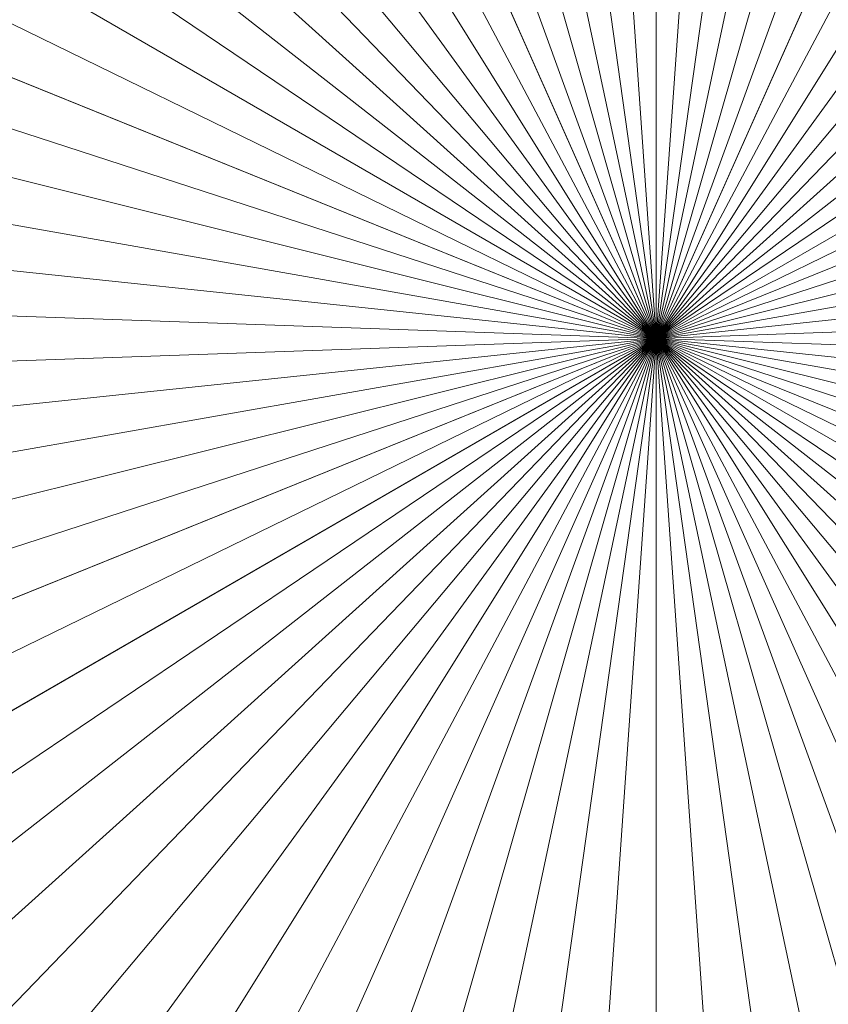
# Model space of a CAD drawing. Header units: centimetres. Extents: x -3.01 to 4.18, y -6.48 to 0.72.
# Tile 218 of 256: x 0.5862857 to 0.5863815, y -2.880977 to -2.8808604. Entities that reach past the tile are written whole.
import ezdxf

# ---------------------------------------------------------------- set-up
doc = ezdxf.new("R2010")
doc.units = ezdxf.units.CM
doc.header["$LTSCALE"] = 2.54
doc.layers.add('Lucido design-1', color=7, linetype='Continuous')

# ---------------------------------------------------------------- blocks, each defined once
blk = doc.blocks.new('Gruppo-1')
at = {"color": 142, "linetype": 'Continuous', "lineweight": 9}
for points in [[(0.58636107, -1.88146333, -14.60842647), (0.51664402, -1.88389791, -14.60842647), (0.58636107, -2.88089816, -14.60842647), (0.58636107, -1.88146333, -14.60842647)], [(0.58636107, -2.88089816, -13.70118387), (0.51664402, -1.88389791, -13.70118387), (0.58636107, -1.88146333, -13.70118387), (0.58636107, -2.88089816, -13.70118387)], [(0.65607812, -1.88389791, -14.60842647), (0.58636107, -1.88146333, -14.60842647), (0.58636107, -2.88089816, -14.60842647), (0.65607812, -1.88389791, -14.60842647)], [(0.58636107, -2.88089816, -13.70118387), (0.58636107, -1.88146333, -13.70118387), (0.65607812, -1.88389791, -13.70118387), (0.58636107, -2.88089816, -13.70118387)], [(0.51664402, -1.88389791, -14.60842647), (0.44726662, -1.89118976, -14.60842647), (0.58636107, -2.88089816, -14.60842647), (0.51664402, -1.88389791, -14.60842647)], [(0.58636107, -2.88089816, -13.70118387), (0.44726662, -1.89118976, -13.70118387), (0.51664402, -1.88389791, -13.70118387), (0.58636107, -2.88089816, -13.70118387)], [(0.72545551, -1.89118976, -14.60842647), (0.65607812, -1.88389791, -14.60842647), (0.58636107, -2.88089816, -14.60842647), (0.72545551, -1.89118976, -14.60842647)], [(0.58636107, -2.88089816, -13.70118387), (0.65607812, -1.88389791, -13.70118387), (0.72545551, -1.89118976, -13.70118387), (0.58636107, -2.88089816, -13.70118387)], [(0.44726662, -1.89118976, -14.60842647), (0.37856688, -1.90330338, -14.60842647), (0.58636107, -2.88089816, -14.60842647), (0.44726662, -1.89118976, -14.60842647)], [(0.58636107, -2.88089816, -13.70118387), (0.37856688, -1.90330338, -13.70118387), (0.44726662, -1.89118976, -13.70118387), (0.58636107, -2.88089816, -13.70118387)], [(0.79415525, -1.90330338, -14.60842647), (0.72545551, -1.89118976, -14.60842647), (0.58636107, -2.88089816, -14.60842647), (0.79415525, -1.90330338, -14.60842647)], [(0.58636107, -2.88089816, -13.70118387), (0.72545551, -1.89118976, -13.70118387), (0.79415525, -1.90330338, -13.70118387), (0.58636107, -2.88089816, -13.70118387)], [(0.37856688, -1.90330338, -14.60842647), (0.31087949, -1.92017974, -14.60842647), (0.58636107, -2.88089816, -14.60842647), (0.37856688, -1.90330338, -14.60842647)], [(0.58636107, -2.88089816, -13.70118387), (0.31087949, -1.92017974, -13.70118387), (0.37856688, -1.90330338, -13.70118387), (0.58636107, -2.88089816, -13.70118387)], [(0.86184264, -1.92017974, -14.60842647), (0.79415525, -1.90330338, -14.60842647), (0.58636107, -2.88089816, -14.60842647), (0.86184264, -1.92017974, -14.60842647)], [(0.58636107, -2.88089816, -13.70118387), (0.79415525, -1.90330338, -13.70118387), (0.86184264, -1.92017974, -13.70118387), (0.58636107, -2.88089816, -13.70118387)], [(0.31087949, -1.92017974, -14.60842647), (0.24453422, -1.94173663, -14.60842647), (0.58636107, -2.88089816, -14.60842647), (0.31087949, -1.92017974, -14.60842647)], [(0.58636107, -2.88089816, -13.70118387), (0.24453422, -1.94173663, -13.70118387), (0.31087949, -1.92017974, -13.70118387), (0.58636107, -2.88089816, -13.70118387)], [(0.92818791, -1.94173663, -14.60842647), (0.86184264, -1.92017974, -14.60842647), (0.58636107, -2.88089816, -14.60842647), (0.92818791, -1.94173663, -14.60842647)], [(0.58636107, -2.88089816, -13.70118387), (0.86184264, -1.92017974, -13.70118387), (0.92818791, -1.94173663, -13.70118387), (0.58636107, -2.88089816, -13.70118387)], [(0.24453422, -1.94173663, -14.60842647), (0.1798543, -1.96786901, -14.60842647), (0.58636107, -2.88089816, -14.60842647), (0.24453422, -1.94173663, -14.60842647)], [(0.58636107, -2.88089816, -13.70118387), (0.1798543, -1.96786901, -13.70118387), (0.24453422, -1.94173663, -13.70118387), (0.58636107, -2.88089816, -13.70118387)], [(0.99286783, -1.96786901, -14.60842647), (0.92818791, -1.94173663, -14.60842647), (0.58636107, -2.88089816, -14.60842647), (0.99286783, -1.96786901, -14.60842647)], [(0.58636107, -2.88089816, -13.70118387), (0.92818791, -1.94173663, -13.70118387), (0.99286783, -1.96786901, -13.70118387), (0.58636107, -2.88089816, -13.70118387)], [(0.1798543, -1.96786901, -14.60842647), (0.11715484, -1.99844958, -14.60842647), (0.58636107, -2.88089816, -14.60842647), (0.1798543, -1.96786901, -14.60842647)], [(0.58636107, -2.88089816, -13.70118387), (0.11715484, -1.99844958, -13.70118387), (0.1798543, -1.96786901, -13.70118387), (0.58636107, -2.88089816, -13.70118387)], [(1.0555673, -1.99844958, -14.60842647), (0.99286783, -1.96786901, -14.60842647), (0.58636107, -2.88089816, -14.60842647), (1.0555673, -1.99844958, -14.60842647)], [(0.58636107, -2.88089816, -13.70118387), (0.99286783, -1.96786901, -13.70118387), (1.0555673, -1.99844958, -13.70118387), (0.58636107, -2.88089816, -13.70118387)], [(0.11715484, -1.99844958, -14.60842647), (0.0567413, -2.03332936, -14.60842647), (0.58636107, -2.88089816, -14.60842647), (0.11715484, -1.99844958, -14.60842647)], [(0.58636107, -2.88089816, -13.70118387), (0.0567413, -2.03332936, -13.70118387), (0.11715484, -1.99844958, -13.70118387), (0.58636107, -2.88089816, -13.70118387)], [(1.11598083, -2.03332936, -14.60842647), (1.0555673, -1.99844958, -14.60842647), (0.58636107, -2.88089816, -14.60842647), (1.11598083, -2.03332936, -14.60842647)], [(0.58636107, -2.88089816, -13.70118387), (1.0555673, -1.99844958, -13.70118387), (1.11598083, -2.03332936, -13.70118387), (0.58636107, -2.88089816, -13.70118387)], [(0.0567413, -2.03332936, -14.60842647), (-0.00109198, -2.0723384, -14.60842647), (0.58636107, -2.88089816, -14.60842647), (0.0567413, -2.03332936, -14.60842647)], [(0.58636107, -2.88089816, -13.70118387), (-0.00109198, -2.0723384, -13.70118387), (0.0567413, -2.03332936, -13.70118387), (0.58636107, -2.88089816, -13.70118387)], [(1.17381412, -2.0723384, -14.60842647), (1.11598083, -2.03332936, -14.60842647), (0.58636107, -2.88089816, -14.60842647), (1.17381412, -2.0723384, -14.60842647)], [(-0.00109198, -2.0723384, -14.60842647), (-0.05606326, -2.11528666, -14.60842647), (0.58636107, -2.88089816, -14.60842647), (-0.00109198, -2.0723384, -14.60842647)], [(0.58636107, -2.88089816, -13.70118387), (-0.05606326, -2.11528666, -13.70118387), (-0.00109198, -2.0723384, -13.70118387), (0.58636107, -2.88089816, -13.70118387)], [(1.22878539, -2.11528666, -14.60842647), (1.17381412, -2.0723384, -14.60842647), (0.58636107, -2.88089816, -14.60842647), (1.22878539, -2.11528666, -14.60842647)], [(-0.05606326, -2.11528666, -14.60842647), (-0.1079047, -2.16196491, -14.60842647), (0.58636107, -2.88089816, -14.60842647), (-0.05606326, -2.11528666, -14.60842647)], [(0.58636107, -2.88089816, -13.70118387), (-0.1079047, -2.16196491, -13.70118387), (-0.05606326, -2.11528666, -13.70118387), (0.58636107, -2.88089816, -13.70118387)], [(1.28062683, -2.16196491, -14.60842647), (1.22878539, -2.11528666, -14.60842647), (0.58636107, -2.88089816, -14.60842647), (1.28062683, -2.16196491, -14.60842647)], [(-0.1079047, -2.16196491, -14.60842647), (-0.15636375, -2.21214573, -14.60842647), (0.58636107, -2.88089816, -14.60842647), (-0.1079047, -2.16196491, -14.60842647)], [(0.58636107, -2.88089816, -13.70118387), (-0.15636375, -2.21214573, -13.70118387), (-0.1079047, -2.16196491, -13.70118387), (0.58636107, -2.88089816, -13.70118387)], [(1.32908589, -2.21214573, -14.60842647), (1.28062683, -2.16196491, -14.60842647), (0.58636107, -2.88089816, -14.60842647), (1.32908589, -2.21214573, -14.60842647)], [(-0.15636375, -2.21214573, -14.60842647), (-0.20120432, -2.26558464, -14.60842647), (0.58636107, -2.88089816, -14.60842647), (-0.15636375, -2.21214573, -14.60842647)], [(0.58636107, -2.88089816, -13.70118387), (-0.20120432, -2.26558464, -13.70118387), (-0.15636375, -2.21214573, -13.70118387), (0.58636107, -2.88089816, -13.70118387)], [(1.37392646, -2.26558464, -14.60842647), (1.32908589, -2.21214573, -14.60842647), (0.58636107, -2.88089816, -14.60842647), (1.37392646, -2.26558464, -14.60842647)], [(-0.20120432, -2.26558464, -14.60842647), (-0.24220796, -2.3220213, -14.60842647), (0.58636107, -2.88089816, -14.60842647), (-0.20120432, -2.26558464, -14.60842647)], [(0.58636107, -2.88089816, -13.70118387), (-0.24220796, -2.3220213, -13.70118387), (-0.20120432, -2.26558464, -13.70118387), (0.58636107, -2.88089816, -13.70118387)], [(1.41493009, -2.3220213, -14.60842647), (1.37392646, -2.26558464, -14.60842647), (0.58636107, -2.88089816, -14.60842647), (1.41493009, -2.3220213, -14.60842647)], [(-0.24220796, -2.3220213, -14.60842647), (-0.27917488, -2.38118075, -14.60842647), (0.58636107, -2.88089816, -14.60842647), (-0.24220796, -2.3220213, -14.60842647)], [(0.58636107, -2.88089816, -13.70118387), (-0.27917488, -2.38118075, -13.70118387), (-0.24220796, -2.3220213, -13.70118387), (0.58636107, -2.88089816, -13.70118387)], [(1.45189702, -2.38118075, -14.60842647), (1.41493009, -2.3220213, -14.60842647), (0.58636107, -2.88089816, -14.60842647), (1.45189702, -2.38118075, -14.60842647)], [(-0.27917488, -2.38118075, -14.60842647), (-0.311925, -2.44277477, -14.60842647), (0.58636107, -2.88089816, -14.60842647), (-0.27917488, -2.38118075, -14.60842647)], [(0.58636107, -2.88089816, -13.70118387), (-0.311925, -2.44277477, -13.70118387), (-0.27917488, -2.38118075, -13.70118387), (0.58636107, -2.88089816, -13.70118387)], [(1.48464714, -2.44277477, -14.60842647), (1.45189702, -2.38118075, -14.60842647), (0.58636107, -2.88089816, -14.60842647), (1.48464714, -2.44277477, -14.60842647)], [(-0.311925, -2.44277477, -14.60842647), (-0.34029877, -2.50650328, -14.60842647), (0.58636107, -2.88089816, -14.60842647), (-0.311925, -2.44277477, -14.60842647)], [(0.58636107, -2.88089816, -13.70118387), (-0.34029877, -2.50650328, -13.70118387), (-0.311925, -2.44277477, -13.70118387), (0.58636107, -2.88089816, -13.70118387)], [(1.5130209, -2.50650328, -14.60842647), (1.48464714, -2.44277477, -14.60842647), (0.58636107, -2.88089816, -14.60842647), (1.5130209, -2.50650328, -14.60842647)], [(-0.34029877, -2.50650328, -14.60842647), (-0.36415794, -2.57205581, -14.60842647), (0.58636107, -2.88089816, -14.60842647), (-0.34029877, -2.50650328, -14.60842647)], [(0.58636107, -2.88089816, -13.70118387), (-0.36415794, -2.57205581, -13.70118387), (-0.34029877, -2.50650328, -13.70118387), (0.58636107, -2.88089816, -13.70118387)], [(1.53688007, -2.57205581, -14.60842647), (1.5130209, -2.50650328, -14.60842647), (0.58636107, -2.88089816, -14.60842647), (1.53688007, -2.57205581, -14.60842647)], [(-0.36415794, -2.57205581, -14.60842647), (-0.38338627, -2.63911299, -14.60842647), (0.58636107, -2.88089816, -14.60842647), (-0.36415794, -2.57205581, -14.60842647)], [(0.58636107, -2.88089816, -13.70118387), (-0.38338627, -2.63911299, -13.70118387), (-0.36415794, -2.57205581, -13.70118387), (0.58636107, -2.88089816, -13.70118387)], [(1.55610841, -2.63911299, -14.60842647), (1.53688007, -2.57205581, -14.60842647), (0.58636107, -2.88089816, -14.60842647), (1.55610841, -2.63911299, -14.60842647)], [(-0.38338627, -2.63911299, -14.60842647), (-0.3978901, -2.70734812, -14.60842647), (0.58636107, -2.88089816, -14.60842647), (-0.38338627, -2.63911299, -14.60842647)], [(0.58636107, -2.88089816, -13.70118387), (-0.3978901, -2.70734812, -13.70118387), (-0.38338627, -2.63911299, -13.70118387), (0.58636107, -2.88089816, -13.70118387)], [(1.57061223, -2.70734812, -14.60842647), (1.55610841, -2.63911299, -14.60842647), (0.58636107, -2.88089816, -14.60842647), (1.57061223, -2.70734812, -14.60842647)], [(-0.3978901, -2.70734812, -14.60842647), (-0.40759875, -2.77642877, -14.60842647), (0.58636107, -2.88089816, -14.60842647), (-0.3978901, -2.70734812, -14.60842647)], [(0.58636107, -2.88089816, -13.70118387), (-0.40759875, -2.77642877, -13.70118387), (-0.3978901, -2.70734812, -13.70118387), (0.58636107, -2.88089816, -13.70118387)], [(1.58032088, -2.77642877, -14.60842647), (1.57061223, -2.70734812, -14.60842647), (0.58636107, -2.88089816, -14.60842647), (1.58032088, -2.77642877, -14.60842647)], [(-0.40759875, -2.77642877, -14.60842647), (-0.41246493, -2.84601839, -14.60842647), (0.58636107, -2.88089816, -14.60842647), (-0.40759875, -2.77642877, -14.60842647)], [(0.58636107, -2.88089816, -13.70118387), (-0.41246493, -2.84601839, -13.70118387), (-0.40759875, -2.77642877, -13.70118387), (0.58636107, -2.88089816, -13.70118387)], [(1.58518706, -2.84601839, -14.60842647), (1.58032088, -2.77642877, -14.60842647), (0.58636107, -2.88089816, -14.60842647), (1.58518706, -2.84601839, -14.60842647)], [(-0.41246493, -2.84601839, -14.60842647), (-0.41246493, -2.91577793, -14.60842647), (0.58636107, -2.88089816, -14.60842647), (-0.41246493, -2.84601839, -14.60842647)], [(0.58636107, -2.88089816, -13.70118387), (-0.41246493, -2.91577793, -13.70118387), (-0.41246493, -2.84601839, -13.70118387), (0.58636107, -2.88089816, -13.70118387)], [(1.58518706, -2.91577793, -14.60842647), (1.58518706, -2.84601839, -14.60842647), (0.58636107, -2.88089816, -14.60842647), (1.58518706, -2.91577793, -14.60842647)], [(-0.41246493, -2.91577793, -14.60842647), (-0.40759875, -2.98536754, -14.60842647), (0.58636107, -2.88089816, -14.60842647), (-0.41246493, -2.91577793, -14.60842647)], [(0.58636107, -2.88089816, -13.70118387), (-0.40759875, -2.98536754, -13.70118387), (-0.41246493, -2.91577793, -13.70118387), (0.58636107, -2.88089816, -13.70118387)], [(-0.40759875, -2.98536754, -14.60842647), (-0.3978901, -3.05444819, -14.60842647), (0.58636107, -2.88089816, -14.60842647), (-0.40759875, -2.98536754, -14.60842647)], [(0.58636107, -2.88089816, -13.70118387), (-0.3978901, -3.05444819, -13.70118387), (-0.40759875, -2.98536754, -13.70118387), (0.58636107, -2.88089816, -13.70118387)], [(-0.3978901, -3.05444819, -14.60842647), (-0.38338627, -3.12268333, -14.60842647), (0.58636107, -2.88089816, -14.60842647), (-0.3978901, -3.05444819, -14.60842647)], [(0.58636107, -2.88089816, -13.70118387), (-0.38338627, -3.12268333, -13.70118387), (-0.3978901, -3.05444819, -13.70118387), (0.58636107, -2.88089816, -13.70118387)], [(-0.38338627, -3.12268333, -14.60842647), (-0.36415794, -3.1897405, -14.60842647), (0.58636107, -2.88089816, -14.60842647), (-0.38338627, -3.12268333, -14.60842647)], [(0.58636107, -2.88089816, -13.70118387), (-0.36415794, -3.1897405, -13.70118387), (-0.38338627, -3.12268333, -13.70118387), (0.58636107, -2.88089816, -13.70118387)], [(-0.36415794, -3.1897405, -14.60842647), (-0.34029877, -3.25529303, -14.60842647), (0.58636107, -2.88089816, -14.60842647), (-0.36415794, -3.1897405, -14.60842647)], [(0.58636107, -2.88089816, -13.70118387), (-0.34029877, -3.25529303, -13.70118387), (-0.36415794, -3.1897405, -13.70118387), (0.58636107, -2.88089816, -13.70118387)], [(-0.34029877, -3.25529303, -14.60842647), (-0.311925, -3.31902155, -14.60842647), (0.58636107, -2.88089816, -14.60842647), (-0.34029877, -3.25529303, -14.60842647)], [(0.58636107, -2.88089816, -13.70118387), (-0.311925, -3.31902155, -13.70118387), (-0.34029877, -3.25529303, -13.70118387), (0.58636107, -2.88089816, -13.70118387)], [(-0.311925, -3.31902155, -14.60842647), (-0.27917488, -3.38061557, -14.60842647), (0.58636107, -2.88089816, -14.60842647), (-0.311925, -3.31902155, -14.60842647)], [(0.58636107, -2.88089816, -13.70118387), (-0.27917488, -3.38061557, -13.70118387), (-0.311925, -3.31902155, -13.70118387), (0.58636107, -2.88089816, -13.70118387)], [(-0.27917488, -3.38061557, -14.60842647), (-0.24220796, -3.43977502, -14.60842647), (0.58636107, -2.88089816, -14.60842647), (-0.27917488, -3.38061557, -14.60842647)], [(0.58636107, -2.88089816, -13.70118387), (-0.24220796, -3.43977502, -13.70118387), (-0.27917488, -3.38061557, -13.70118387), (0.58636107, -2.88089816, -13.70118387)], [(-0.24220796, -3.43977502, -14.60842647), (-0.20120432, -3.49621168, -14.60842647), (0.58636107, -2.88089816, -14.60842647), (-0.24220796, -3.43977502, -14.60842647)], [(0.58636107, -2.88089816, -13.70118387), (-0.20120432, -3.49621168, -13.70118387), (-0.24220796, -3.43977502, -13.70118387), (0.58636107, -2.88089816, -13.70118387)], [(-0.20120432, -3.49621168, -14.60842647), (-0.15636375, -3.54965059, -14.60842647), (0.58636107, -2.88089816, -14.60842647), (-0.20120432, -3.49621168, -14.60842647)], [(0.58636107, -2.88089816, -13.70118387), (-0.15636375, -3.54965059, -13.70118387), (-0.20120432, -3.49621168, -13.70118387), (0.58636107, -2.88089816, -13.70118387)], [(-0.15636375, -3.54965059, -14.60842647), (-0.1079047, -3.59983141, -14.60842647), (0.58636107, -2.88089816, -14.60842647), (-0.15636375, -3.54965059, -14.60842647)], [(0.58636107, -2.88089816, -13.70118387), (-0.1079047, -3.59983141, -13.70118387), (-0.15636375, -3.54965059, -13.70118387), (0.58636107, -2.88089816, -13.70118387)], [(-0.1079047, -3.59983141, -14.60842647), (-0.05606326, -3.64650965, -14.60842647), (0.58636107, -2.88089816, -14.60842647), (-0.1079047, -3.59983141, -14.60842647)], [(0.58636107, -2.88089816, -13.70118387), (-0.05606326, -3.64650965, -13.70118387), (-0.1079047, -3.59983141, -13.70118387), (0.58636107, -2.88089816, -13.70118387)], [(-0.05606326, -3.64650965, -14.60842647), (-0.00109198, -3.68945792, -14.60842647), (0.58636107, -2.88089816, -14.60842647), (-0.05606326, -3.64650965, -14.60842647)], [(0.58636107, -2.88089816, -13.70118387), (-0.00109198, -3.68945792, -13.70118387), (-0.05606326, -3.64650965, -13.70118387), (0.58636107, -2.88089816, -13.70118387)], [(-0.00109198, -3.68945792, -14.60842647), (0.0567413, -3.72846696, -14.60842647), (0.58636107, -2.88089816, -14.60842647), (-0.00109198, -3.68945792, -14.60842647)], [(0.58636107, -2.88089816, -13.70118387), (0.0567413, -3.72846696, -13.70118387), (-0.00109198, -3.68945792, -13.70118387), (0.58636107, -2.88089816, -13.70118387)], [(0.0567413, -3.72846696, -14.60842647), (0.11715484, -3.76334673, -14.60842647), (0.58636107, -2.88089816, -14.60842647), (0.0567413, -3.72846696, -14.60842647)], [(0.58636107, -2.88089816, -13.70118387), (0.11715484, -3.76334673, -13.70118387), (0.0567413, -3.72846696, -13.70118387), (0.58636107, -2.88089816, -13.70118387)], [(0.11715484, -3.76334673, -14.60842647), (0.1798543, -3.7939273, -14.60842647), (0.58636107, -2.88089816, -14.60842647), (0.11715484, -3.76334673, -14.60842647)], [(0.58636107, -2.88089816, -13.70118387), (0.1798543, -3.7939273, -13.70118387), (0.11715484, -3.76334673, -13.70118387), (0.58636107, -2.88089816, -13.70118387)], [(0.1798543, -3.7939273, -14.60842647), (0.24453422, -3.82005969, -14.60842647), (0.58636107, -2.88089816, -14.60842647), (0.1798543, -3.7939273, -14.60842647)], [(0.58636107, -2.88089816, -13.70118387), (0.24453422, -3.82005969, -13.70118387), (0.1798543, -3.7939273, -13.70118387), (0.58636107, -2.88089816, -13.70118387)], [(0.24453422, -3.82005969, -14.60842647), (0.31087949, -3.84161657, -14.60842647), (0.58636107, -2.88089816, -14.60842647), (0.24453422, -3.82005969, -14.60842647)], [(0.58636107, -2.88089816, -13.70118387), (0.31087949, -3.84161657, -13.70118387), (0.24453422, -3.82005969, -13.70118387), (0.58636107, -2.88089816, -13.70118387)], [(0.31087949, -3.84161657, -14.60842647), (0.37856688, -3.85849294, -14.60842647), (0.58636107, -2.88089816, -14.60842647), (0.31087949, -3.84161657, -14.60842647)], [(0.58636107, -2.88089816, -13.70118387), (0.37856688, -3.85849294, -13.70118387), (0.31087949, -3.84161657, -13.70118387), (0.58636107, -2.88089816, -13.70118387)], [(0.37856688, -3.85849294, -14.60842647), (0.44726662, -3.87060655, -14.60842647), (0.58636107, -2.88089816, -14.60842647), (0.37856688, -3.85849294, -14.60842647)], [(0.58636107, -2.88089816, -13.70118387), (0.44726662, -3.87060655, -13.70118387), (0.37856688, -3.85849294, -13.70118387), (0.58636107, -2.88089816, -13.70118387)], [(0.44726662, -3.87060655, -14.60842647), (0.51664402, -3.87789841, -14.60842647), (0.58636107, -2.88089816, -14.60842647), (0.44726662, -3.87060655, -14.60842647)], [(0.58636107, -2.88089816, -13.70118387), (0.51664402, -3.87789841, -13.70118387), (0.44726662, -3.87060655, -13.70118387), (0.58636107, -2.88089816, -13.70118387)], [(0.51664402, -3.87789841, -14.60842647), (0.58636107, -3.88033298, -14.60842647), (0.58636107, -2.88089816, -14.60842647), (0.51664402, -3.87789841, -14.60842647)], [(0.58636107, -2.88089816, -13.70118387), (0.58636107, -3.88033298, -13.70118387), (0.51664402, -3.87789841, -13.70118387), (0.58636107, -2.88089816, -13.70118387)], [(0.58636107, -2.88089816, -14.60842647), (0.58636107, -2.88089816, -13.70118387), (0.58636107, -2.88089816, -13.70118387), (0.58636107, -2.88089816, -14.60842647)], [(0.58636107, -2.88089816, -14.60842647), (0.58636107, -2.88089816, -14.60842647), (0.58636107, -2.88089816, -13.70118387), (0.58636107, -2.88089816, -14.60842647)], [(0.58636107, -2.88089816, -14.60842647), (0.58636107, -2.88089816, -13.70118387), (0.58636107, -2.88089816, -13.70118387), (0.58636107, -2.88089816, -14.60842647)], [(0.58636107, -2.88089816, -14.60842647), (0.58636107, -2.88089816, -14.60842647), (0.58636107, -2.88089816, -13.70118387), (0.58636107, -2.88089816, -14.60842647)], [(0.58636107, -2.88089816, -14.60842647), (0.58636107, -2.88089816, -13.70118387), (0.58636107, -2.88089816, -13.70118387), (0.58636107, -2.88089816, -14.60842647)], [(0.58636107, -2.88089816, -14.60842647), (0.58636107, -2.88089816, -14.60842647), (0.58636107, -2.88089816, -13.70118387), (0.58636107, -2.88089816, -14.60842647)], [(0.58636107, -2.88089816, -14.60842647), (0.58636107, -2.88089816, -13.70118387), (0.58636107, -2.88089816, -13.70118387), (0.58636107, -2.88089816, -14.60842647)], [(0.58636107, -2.88089816, -14.60842647), (0.58636107, -2.88089816, -14.60842647), (0.58636107, -2.88089816, -13.70118387), (0.58636107, -2.88089816, -14.60842647)], [(0.58636107, -2.88089816, -14.60842647), (0.58636107, -2.88089816, -13.70118387), (0.58636107, -2.88089816, -13.70118387), (0.58636107, -2.88089816, -14.60842647)], [(0.58636107, -2.88089816, -14.60842647), (0.58636107, -2.88089816, -14.60842647), (0.58636107, -2.88089816, -13.70118387), (0.58636107, -2.88089816, -14.60842647)], [(0.58636107, -2.88089816, -14.60842647), (0.58636107, -2.88089816, -13.70118387), (0.58636107, -2.88089816, -13.70118387), (0.58636107, -2.88089816, -14.60842647)], [(0.58636107, -2.88089816, -14.60842647), (0.58636107, -2.88089816, -14.60842647), (0.58636107, -2.88089816, -13.70118387), (0.58636107, -2.88089816, -14.60842647)], [(0.58636107, -2.88089816, -14.60842647), (0.58636107, -2.88089816, -13.70118387), (0.58636107, -2.88089816, -13.70118387), (0.58636107, -2.88089816, -14.60842647)], [(0.58636107, -2.88089816, -14.60842647), (0.58636107, -2.88089816, -14.60842647), (0.58636107, -2.88089816, -13.70118387), (0.58636107, -2.88089816, -14.60842647)], [(0.58636107, -2.88089816, -14.60842647), (0.58636107, -2.88089816, -13.70118387), (0.58636107, -2.88089816, -13.70118387), (0.58636107, -2.88089816, -14.60842647)], [(0.58636107, -2.88089816, -14.60842647), (0.58636107, -2.88089816, -14.60842647), (0.58636107, -2.88089816, -13.70118387), (0.58636107, -2.88089816, -14.60842647)], [(0.58636107, -2.88089816, -14.60842647), (0.58636107, -2.88089816, -13.70118387), (0.58636107, -2.88089816, -13.70118387), (0.58636107, -2.88089816, -14.60842647)], [(0.58636107, -2.88089816, -14.60842647), (0.58636107, -2.88089816, -14.60842647), (0.58636107, -2.88089816, -13.70118387), (0.58636107, -2.88089816, -14.60842647)], [(0.58636107, -2.88089816, -14.60842647), (0.58636107, -2.88089816, -13.70118387), (0.58636107, -2.88089816, -13.70118387), (0.58636107, -2.88089816, -14.60842647)], [(0.58636107, -2.88089816, -14.60842647), (0.58636107, -2.88089816, -14.60842647), (0.58636107, -2.88089816, -13.70118387), (0.58636107, -2.88089816, -14.60842647)], [(0.58636107, -2.88089816, -14.60842647), (0.58636107, -2.88089816, -13.70118387), (0.58636107, -2.88089816, -13.70118387), (0.58636107, -2.88089816, -14.60842647)], [(0.58636107, -2.88089816, -14.60842647), (0.58636107, -2.88089816, -14.60842647), (0.58636107, -2.88089816, -13.70118387), (0.58636107, -2.88089816, -14.60842647)], [(0.58636107, -2.88089816, -14.60842647), (0.58636107, -2.88089816, -13.70118387), (0.58636107, -2.88089816, -13.70118387), (0.58636107, -2.88089816, -14.60842647)], [(0.58636107, -2.88089816, -14.60842647), (0.58636107, -2.88089816, -14.60842647), (0.58636107, -2.88089816, -13.70118387), (0.58636107, -2.88089816, -14.60842647)], [(0.58636107, -2.88089816, -14.60842647), (0.58636107, -2.88089816, -13.70118387), (0.58636107, -2.88089816, -13.70118387), (0.58636107, -2.88089816, -14.60842647)], [(0.58636107, -2.88089816, -14.60842647), (0.58636107, -2.88089816, -14.60842647), (0.58636107, -2.88089816, -13.70118387), (0.58636107, -2.88089816, -14.60842647)], [(0.58636107, -2.88089816, -14.60842647), (0.58636107, -2.88089816, -13.70118387), (0.58636107, -2.88089816, -13.70118387), (0.58636107, -2.88089816, -14.60842647)], [(0.58636107, -2.88089816, -14.60842647), (0.58636107, -2.88089816, -14.60842647), (0.58636107, -2.88089816, -13.70118387), (0.58636107, -2.88089816, -14.60842647)], [(0.58636107, -2.88089816, -14.60842647), (0.58636107, -2.88089816, -13.70118387), (0.58636107, -2.88089816, -13.70118387), (0.58636107, -2.88089816, -14.60842647)], [(0.58636107, -2.88089816, -14.60842647), (0.58636107, -2.88089816, -14.60842647), (0.58636107, -2.88089816, -13.70118387), (0.58636107, -2.88089816, -14.60842647)], [(0.58636107, -2.88089816, -14.60842647), (0.58636107, -2.88089816, -13.70118387), (0.58636107, -2.88089816, -13.70118387), (0.58636107, -2.88089816, -14.60842647)], [(0.58636107, -2.88089816, -14.60842647), (0.58636107, -2.88089816, -14.60842647), (0.58636107, -2.88089816, -13.70118387), (0.58636107, -2.88089816, -14.60842647)], [(0.58636107, -2.88089816, -14.60842647), (0.58636107, -2.88089816, -13.70118387), (0.58636107, -2.88089816, -13.70118387), (0.58636107, -2.88089816, -14.60842647)], [(0.58636107, -2.88089816, -14.60842647), (0.58636107, -2.88089816, -14.60842647), (0.58636107, -2.88089816, -13.70118387), (0.58636107, -2.88089816, -14.60842647)], [(0.58636107, -2.88089816, -14.60842647), (0.58636107, -2.88089816, -13.70118387), (0.58636107, -2.88089816, -13.70118387), (0.58636107, -2.88089816, -14.60842647)], [(0.58636107, -2.88089816, -14.60842647), (0.58636107, -2.88089816, -14.60842647), (0.58636107, -2.88089816, -13.70118387), (0.58636107, -2.88089816, -14.60842647)], [(0.58636107, -2.88089816, -14.60842647), (0.58636107, -2.88089816, -13.70118387), (0.58636107, -2.88089816, -13.70118387), (0.58636107, -2.88089816, -14.60842647)], [(0.58636107, -2.88089816, -14.60842647), (0.58636107, -2.88089816, -14.60842647), (0.58636107, -2.88089816, -13.70118387), (0.58636107, -2.88089816, -14.60842647)], [(0.58636107, -2.88089816, -14.60842647), (0.58636107, -2.88089816, -13.70118387), (0.58636107, -2.88089816, -13.70118387), (0.58636107, -2.88089816, -14.60842647)], [(0.58636107, -2.88089816, -14.60842647), (0.58636107, -2.88089816, -14.60842647), (0.58636107, -2.88089816, -13.70118387), (0.58636107, -2.88089816, -14.60842647)], [(0.58636107, -2.88089816, -14.60842647), (0.58636107, -2.88089816, -13.70118387), (0.58636107, -2.88089816, -13.70118387), (0.58636107, -2.88089816, -14.60842647)], [(0.58636107, -2.88089816, -14.60842647), (0.58636107, -2.88089816, -14.60842647), (0.58636107, -2.88089816, -13.70118387), (0.58636107, -2.88089816, -14.60842647)], [(0.58636107, -2.88089816, -14.60842647), (0.58636107, -2.88089816, -13.70118387), (0.58636107, -2.88089816, -13.70118387), (0.58636107, -2.88089816, -14.60842647)], [(0.58636107, -2.88089816, -14.60842647), (0.58636107, -2.88089816, -14.60842647), (0.58636107, -2.88089816, -13.70118387), (0.58636107, -2.88089816, -14.60842647)], [(0.58636107, -2.88089816, -14.60842647), (0.58636107, -2.88089816, -13.70118387), (0.58636107, -2.88089816, -13.70118387), (0.58636107, -2.88089816, -14.60842647)], [(0.58636107, -2.88089816, -14.60842647), (0.58636107, -2.88089816, -14.60842647), (0.58636107, -2.88089816, -13.70118387), (0.58636107, -2.88089816, -14.60842647)], [(0.58636107, -2.88089816, -14.60842647), (0.58636107, -2.88089816, -13.70118387), (0.58636107, -2.88089816, -13.70118387), (0.58636107, -2.88089816, -14.60842647)], [(0.58636107, -2.88089816, -14.60842647), (0.58636107, -2.88089816, -14.60842647), (0.58636107, -2.88089816, -13.70118387), (0.58636107, -2.88089816, -14.60842647)], [(0.58636107, -2.88089816, -14.60842647), (0.58636107, -2.88089816, -13.70118387), (0.58636107, -2.88089816, -13.70118387), (0.58636107, -2.88089816, -14.60842647)], [(0.58636107, -2.88089816, -14.60842647), (0.58636107, -2.88089816, -14.60842647), (0.58636107, -2.88089816, -13.70118387), (0.58636107, -2.88089816, -14.60842647)], [(0.58636107, -2.88089816, -14.60842647), (0.58636107, -2.88089816, -13.70118387), (0.58636107, -2.88089816, -13.70118387), (0.58636107, -2.88089816, -14.60842647)], [(0.58636107, -2.88089816, -14.60842647), (0.58636107, -2.88089816, -14.60842647), (0.58636107, -2.88089816, -13.70118387), (0.58636107, -2.88089816, -14.60842647)], [(0.58636107, -2.88089816, -14.60842647), (0.58636107, -2.88089816, -13.70118387), (0.58636107, -2.88089816, -13.70118387), (0.58636107, -2.88089816, -14.60842647)], [(0.58636107, -2.88089816, -14.60842647), (0.58636107, -2.88089816, -14.60842647), (0.58636107, -2.88089816, -13.70118387), (0.58636107, -2.88089816, -14.60842647)], [(0.58636107, -2.88089816, -14.60842647), (0.58636107, -2.88089816, -13.70118387), (0.58636107, -2.88089816, -13.70118387), (0.58636107, -2.88089816, -14.60842647)], [(0.58636107, -2.88089816, -14.60842647), (0.58636107, -2.88089816, -14.60842647), (0.58636107, -2.88089816, -13.70118387), (0.58636107, -2.88089816, -14.60842647)], [(0.58636107, -2.88089816, -14.60842647), (0.58636107, -2.88089816, -13.70118387), (0.58636107, -2.88089816, -13.70118387), (0.58636107, -2.88089816, -14.60842647)], [(0.58636107, -2.88089816, -14.60842647), (0.58636107, -2.88089816, -14.60842647), (0.58636107, -2.88089816, -13.70118387), (0.58636107, -2.88089816, -14.60842647)], [(0.58636107, -2.88089816, -14.60842647), (0.58636107, -2.88089816, -13.70118387), (0.58636107, -2.88089816, -13.70118387), (0.58636107, -2.88089816, -14.60842647)], [(0.58636107, -2.88089816, -14.60842647), (0.58636107, -2.88089816, -14.60842647), (0.58636107, -2.88089816, -13.70118387), (0.58636107, -2.88089816, -14.60842647)], [(0.58636107, -2.88089816, -14.60842647), (0.58636107, -2.88089816, -13.70118387), (0.58636107, -2.88089816, -13.70118387), (0.58636107, -2.88089816, -14.60842647)], [(0.58636107, -2.88089816, -14.60842647), (0.58636107, -2.88089816, -14.60842647), (0.58636107, -2.88089816, -13.70118387), (0.58636107, -2.88089816, -14.60842647)], [(0.58636107, -2.88089816, -14.60842647), (0.58636107, -2.88089816, -13.70118387), (0.58636107, -2.88089816, -13.70118387), (0.58636107, -2.88089816, -14.60842647)], [(0.58636107, -2.88089816, -14.60842647), (0.58636107, -2.88089816, -14.60842647), (0.58636107, -2.88089816, -13.70118387), (0.58636107, -2.88089816, -14.60842647)], [(0.58636107, -2.88089816, -14.60842647), (0.58636107, -2.88089816, -13.70118387), (0.58636107, -2.88089816, -13.70118387), (0.58636107, -2.88089816, -14.60842647)], [(0.58636107, -2.88089816, -14.60842647), (0.58636107, -2.88089816, -14.60842647), (0.58636107, -2.88089816, -13.70118387), (0.58636107, -2.88089816, -14.60842647)], [(0.58636107, -2.88089816, -14.60842647), (0.58636107, -2.88089816, -13.70118387), (0.58636107, -2.88089816, -13.70118387), (0.58636107, -2.88089816, -14.60842647)], [(0.58636107, -2.88089816, -14.60842647), (0.58636107, -2.88089816, -14.60842647), (0.58636107, -2.88089816, -13.70118387), (0.58636107, -2.88089816, -14.60842647)], [(0.58636107, -2.88089816, -14.60842647), (0.58636107, -2.88089816, -13.70118387), (0.58636107, -2.88089816, -13.70118387), (0.58636107, -2.88089816, -14.60842647)], [(0.58636107, -2.88089816, -14.60842647), (0.58636107, -2.88089816, -14.60842647), (0.58636107, -2.88089816, -13.70118387), (0.58636107, -2.88089816, -14.60842647)], [(0.58636107, -2.88089816, -14.60842647), (0.58636107, -2.88089816, -13.70118387), (0.58636107, -2.88089816, -13.70118387), (0.58636107, -2.88089816, -14.60842647)], [(0.58636107, -2.88089816, -14.60842647), (0.58636107, -2.88089816, -14.60842647), (0.58636107, -2.88089816, -13.70118387), (0.58636107, -2.88089816, -14.60842647)], [(0.58636107, -2.88089816, -14.60842647), (0.58636107, -2.88089816, -13.70118387), (0.58636107, -2.88089816, -13.70118387), (0.58636107, -2.88089816, -14.60842647)], [(0.58636107, -2.88089816, -14.60842647), (0.58636107, -2.88089816, -14.60842647), (0.58636107, -2.88089816, -13.70118387), (0.58636107, -2.88089816, -14.60842647)], [(0.58636107, -2.88089816, -14.60842647), (0.58636107, -2.88089816, -13.70118387), (0.58636107, -2.88089816, -13.70118387), (0.58636107, -2.88089816, -14.60842647)], [(0.58636107, -2.88089816, -14.60842647), (0.58636107, -2.88089816, -14.60842647), (0.58636107, -2.88089816, -13.70118387), (0.58636107, -2.88089816, -14.60842647)], [(0.58636107, -2.88089816, -14.60842647), (0.58636107, -2.88089816, -13.70118387), (0.58636107, -2.88089816, -13.70118387), (0.58636107, -2.88089816, -14.60842647)], [(0.58636107, -2.88089816, -14.60842647), (0.58636107, -2.88089816, -14.60842647), (0.58636107, -2.88089816, -13.70118387), (0.58636107, -2.88089816, -14.60842647)], [(0.58636107, -2.88089816, -14.60842647), (0.58636107, -2.88089816, -13.70118387), (0.58636107, -2.88089816, -13.70118387), (0.58636107, -2.88089816, -14.60842647)], [(0.58636107, -2.88089816, -14.60842647), (0.58636107, -2.88089816, -14.60842647), (0.58636107, -2.88089816, -13.70118387), (0.58636107, -2.88089816, -14.60842647)], [(0.58636107, -2.88089816, -14.60842647), (0.58636107, -2.88089816, -13.70118387), (0.58636107, -2.88089816, -13.70118387), (0.58636107, -2.88089816, -14.60842647)], [(0.58636107, -2.88089816, -14.60842647), (0.58636107, -2.88089816, -14.60842647), (0.58636107, -2.88089816, -13.70118387), (0.58636107, -2.88089816, -14.60842647)], [(0.58636107, -2.88089816, -14.60842647), (0.58636107, -2.88089816, -13.70118387), (0.58636107, -2.88089816, -13.70118387), (0.58636107, -2.88089816, -14.60842647)], [(0.58636107, -2.88089816, -14.60842647), (0.58636107, -2.88089816, -14.60842647), (0.58636107, -2.88089816, -13.70118387), (0.58636107, -2.88089816, -14.60842647)], [(0.58636107, -2.88089816, -14.60842647), (0.58636107, -2.88089816, -13.70118387), (0.58636107, -2.88089816, -13.70118387), (0.58636107, -2.88089816, -14.60842647)], [(0.58636107, -2.88089816, -14.60842647), (0.58636107, -2.88089816, -14.60842647), (0.58636107, -2.88089816, -13.70118387), (0.58636107, -2.88089816, -14.60842647)], [(0.58636107, -2.88089816, -14.60842647), (0.58636107, -2.88089816, -13.70118387), (0.58636107, -2.88089816, -13.70118387), (0.58636107, -2.88089816, -14.60842647)], [(0.58636107, -2.88089816, -14.60842647), (0.58636107, -2.88089816, -14.60842647), (0.58636107, -2.88089816, -13.70118387), (0.58636107, -2.88089816, -14.60842647)], [(0.58636107, -2.88089816, -14.60842647), (0.58636107, -2.88089816, -13.70118387), (0.58636107, -2.88089816, -13.70118387), (0.58636107, -2.88089816, -14.60842647)], [(0.58636107, -2.88089816, -14.60842647), (0.58636107, -2.88089816, -14.60842647), (0.58636107, -2.88089816, -13.70118387), (0.58636107, -2.88089816, -14.60842647)], [(0.58636107, -2.88089816, -14.60842647), (0.58636107, -2.88089816, -13.70118387), (0.58636107, -2.88089816, -13.70118387), (0.58636107, -2.88089816, -14.60842647)], [(0.58636107, -2.88089816, -14.60842647), (0.58636107, -2.88089816, -14.60842647), (0.58636107, -2.88089816, -13.70118387), (0.58636107, -2.88089816, -14.60842647)], [(0.58636107, -2.88089816, -14.60842647), (0.58636107, -2.88089816, -13.70118387), (0.58636107, -2.88089816, -13.70118387), (0.58636107, -2.88089816, -14.60842647)], [(0.58636107, -2.88089816, -14.60842647), (0.58636107, -2.88089816, -14.60842647), (0.58636107, -2.88089816, -13.70118387), (0.58636107, -2.88089816, -14.60842647)], [(0.58636107, -2.88089816, -14.60842647), (0.58636107, -2.88089816, -13.70118387), (0.58636107, -2.88089816, -13.70118387), (0.58636107, -2.88089816, -14.60842647)], [(0.58636107, -2.88089816, -14.60842647), (0.58636107, -2.88089816, -14.60842647), (0.58636107, -2.88089816, -13.70118387), (0.58636107, -2.88089816, -14.60842647)], [(0.58636107, -2.88089816, -14.60842647), (0.58636107, -2.88089816, -13.70118387), (0.58636107, -2.88089816, -13.70118387), (0.58636107, -2.88089816, -14.60842647)], [(0.58636107, -2.88089816, -14.60842647), (0.58636107, -2.88089816, -14.60842647), (0.58636107, -2.88089816, -13.70118387), (0.58636107, -2.88089816, -14.60842647)], [(0.58636107, -2.88089816, -14.60842647), (0.58636107, -2.88089816, -13.70118387), (0.58636107, -2.88089816, -13.70118387), (0.58636107, -2.88089816, -14.60842647)], [(0.58636107, -2.88089816, -14.60842647), (0.58636107, -2.88089816, -14.60842647), (0.58636107, -2.88089816, -13.70118387), (0.58636107, -2.88089816, -14.60842647)], [(0.58636107, -2.88089816, -14.60842647), (0.58636107, -2.88089816, -13.70118387), (0.58636107, -2.88089816, -13.70118387), (0.58636107, -2.88089816, -14.60842647)], [(0.58636107, -2.88089816, -14.60842647), (0.58636107, -2.88089816, -14.60842647), (0.58636107, -2.88089816, -13.70118387), (0.58636107, -2.88089816, -14.60842647)], [(0.58636107, -2.88089816, -14.60842647), (0.58636107, -2.88089816, -13.70118387), (0.58636107, -2.88089816, -13.70118387), (0.58636107, -2.88089816, -14.60842647)], [(0.58636107, -2.88089816, -14.60842647), (0.58636107, -2.88089816, -14.60842647), (0.58636107, -2.88089816, -13.70118387), (0.58636107, -2.88089816, -14.60842647)], [(0.58636107, -2.88089816, -14.60842647), (0.58636107, -2.88089816, -13.70118387), (0.58636107, -2.88089816, -13.70118387), (0.58636107, -2.88089816, -14.60842647)], [(0.58636107, -2.88089816, -14.60842647), (0.58636107, -2.88089816, -14.60842647), (0.58636107, -2.88089816, -13.70118387), (0.58636107, -2.88089816, -14.60842647)], [(0.58636107, -2.88089816, -14.60842647), (0.58636107, -2.88089816, -13.70118387), (0.58636107, -2.88089816, -13.70118387), (0.58636107, -2.88089816, -14.60842647)], [(0.58636107, -2.88089816, -14.60842647), (0.58636107, -2.88089816, -14.60842647), (0.58636107, -2.88089816, -13.70118387), (0.58636107, -2.88089816, -14.60842647)], [(0.58636107, -2.88089816, -14.60842647), (0.58636107, -2.88089816, -13.70118387), (0.58636107, -2.88089816, -13.70118387), (0.58636107, -2.88089816, -14.60842647)], [(0.58636107, -2.88089816, -14.60842647), (0.58636107, -2.88089816, -14.60842647), (0.58636107, -2.88089816, -13.70118387), (0.58636107, -2.88089816, -14.60842647)], [(0.58636107, -2.88089816, -14.60842647), (0.58636107, -2.88089816, -13.70118387), (0.58636107, -2.88089816, -13.70118387), (0.58636107, -2.88089816, -14.60842647)], [(0.58636107, -2.88089816, -14.60842647), (0.58636107, -2.88089816, -14.60842647), (0.58636107, -2.88089816, -13.70118387), (0.58636107, -2.88089816, -14.60842647)], [(0.58636107, -2.88089816, -14.60842647), (0.58636107, -2.88089816, -13.70118387), (0.58636107, -2.88089816, -13.70118387), (0.58636107, -2.88089816, -14.60842647)], [(0.58636107, -2.88089816, -14.60842647), (0.58636107, -2.88089816, -14.60842647), (0.58636107, -2.88089816, -13.70118387), (0.58636107, -2.88089816, -14.60842647)], [(0.58636107, -2.88089816, -14.60842647), (0.58636107, -2.88089816, -13.70118387), (0.58636107, -2.88089816, -13.70118387), (0.58636107, -2.88089816, -14.60842647)], [(0.58636107, -2.88089816, -14.60842647), (0.58636107, -2.88089816, -14.60842647), (0.58636107, -2.88089816, -13.70118387), (0.58636107, -2.88089816, -14.60842647)], [(0.58636107, -2.88089816, -14.60842647), (0.58636107, -2.88089816, -13.70118387), (0.58636107, -2.88089816, -13.70118387), (0.58636107, -2.88089816, -14.60842647)], [(0.58636107, -2.88089816, -14.60842647), (0.58636107, -2.88089816, -14.60842647), (0.58636107, -2.88089816, -13.70118387), (0.58636107, -2.88089816, -14.60842647)], [(0.58636107, -2.88089816, -14.60842647), (0.58636107, -2.88089816, -13.70118387), (0.58636107, -2.88089816, -13.70118387), (0.58636107, -2.88089816, -14.60842647)], [(0.58636107, -2.88089816, -14.60842647), (0.58636107, -2.88089816, -14.60842647), (0.58636107, -2.88089816, -13.70118387), (0.58636107, -2.88089816, -14.60842647)], [(0.58636107, -2.88089816, -14.60842647), (0.58636107, -2.88089816, -13.70118387), (0.58636107, -2.88089816, -13.70118387), (0.58636107, -2.88089816, -14.60842647)], [(0.58636107, -2.88089816, -14.60842647), (0.58636107, -2.88089816, -14.60842647), (0.58636107, -2.88089816, -13.70118387), (0.58636107, -2.88089816, -14.60842647)], [(0.58636107, -2.88089816, -14.60842647), (0.58636107, -2.88089816, -13.70118387), (0.58636107, -2.88089816, -13.70118387), (0.58636107, -2.88089816, -14.60842647)], [(0.58636107, -2.88089816, -14.60842647), (0.58636107, -2.88089816, -14.60842647), (0.58636107, -2.88089816, -13.70118387), (0.58636107, -2.88089816, -14.60842647)], [(0.58636107, -2.88089816, -14.60842647), (0.58636107, -2.88089816, -13.70118387), (0.58636107, -2.88089816, -13.70118387), (0.58636107, -2.88089816, -14.60842647)], [(0.58636107, -2.88089816, -14.60842647), (0.58636107, -2.88089816, -14.60842647), (0.58636107, -2.88089816, -13.70118387), (0.58636107, -2.88089816, -14.60842647)], [(0.58636107, -2.88089816, -14.60842647), (0.58636107, -2.88089816, -13.70118387), (0.58636107, -2.88089816, -13.70118387), (0.58636107, -2.88089816, -14.60842647)], [(0.58636107, -2.88089816, -14.60842647), (0.58636107, -2.88089816, -14.60842647), (0.58636107, -2.88089816, -13.70118387), (0.58636107, -2.88089816, -14.60842647)], [(0.58636107, -2.88089816, -14.60842647), (0.58636107, -2.88089816, -13.70118387), (0.58636107, -2.88089816, -13.70118387), (0.58636107, -2.88089816, -14.60842647)], [(0.58636107, -2.88089816, -14.60842647), (0.58636107, -2.88089816, -14.60842647), (0.58636107, -2.88089816, -13.70118387), (0.58636107, -2.88089816, -14.60842647)], [(0.58636107, -2.88089816, -14.60842647), (0.58636107, -2.88089816, -13.70118387), (0.58636107, -2.88089816, -13.70118387), (0.58636107, -2.88089816, -14.60842647)], [(0.58636107, -2.88089816, -14.60842647), (0.58636107, -2.88089816, -14.60842647), (0.58636107, -2.88089816, -13.70118387), (0.58636107, -2.88089816, -14.60842647)], [(0.58636107, -2.88089816, -14.60842647), (0.58636107, -2.88089816, -13.70118387), (0.58636107, -2.88089816, -13.70118387), (0.58636107, -2.88089816, -14.60842647)], [(0.58636107, -2.88089816, -14.60842647), (0.58636107, -2.88089816, -14.60842647), (0.58636107, -2.88089816, -13.70118387), (0.58636107, -2.88089816, -14.60842647)], [(0.58636107, -2.88089816, -14.60842647), (0.58636107, -2.88089816, -13.70118387), (0.58636107, -2.88089816, -13.70118387), (0.58636107, -2.88089816, -14.60842647)], [(0.58636107, -2.88089816, -14.60842647), (0.58636107, -2.88089816, -14.60842647), (0.58636107, -2.88089816, -13.70118387), (0.58636107, -2.88089816, -14.60842647)], [(0.58636107, -2.88089816, -14.60842647), (0.58636107, -2.88089816, -13.70118387), (0.58636107, -2.88089816, -13.70118387), (0.58636107, -2.88089816, -14.60842647)], [(0.58636107, -2.88089816, -14.60842647), (0.58636107, -2.88089816, -14.60842647), (0.58636107, -2.88089816, -13.70118387), (0.58636107, -2.88089816, -14.60842647)], [(0.58636107, -2.88089816, -14.60842647), (0.58636107, -2.88089816, -13.70118387), (0.58636107, -2.88089816, -13.70118387), (0.58636107, -2.88089816, -14.60842647)], [(0.58636107, -2.88089816, -14.60842647), (0.58636107, -2.88089816, -14.60842647), (0.58636107, -2.88089816, -13.70118387), (0.58636107, -2.88089816, -14.60842647)], [(0.58636107, -2.88089816, -14.60842647), (0.58636107, -2.88089816, -13.70118387), (0.58636107, -2.88089816, -13.70118387), (0.58636107, -2.88089816, -14.60842647)], [(0.58636107, -2.88089816, -14.60842647), (0.58636107, -2.88089816, -14.60842647), (0.58636107, -2.88089816, -13.70118387), (0.58636107, -2.88089816, -14.60842647)], [(0.58636107, -2.88089816, -14.60842647), (0.58636107, -2.88089816, -13.70118387), (0.58636107, -2.88089816, -13.70118387), (0.58636107, -2.88089816, -14.60842647)], [(0.58636107, -2.88089816, -14.60842647), (0.58636107, -2.88089816, -14.60842647), (0.58636107, -2.88089816, -13.70118387), (0.58636107, -2.88089816, -14.60842647)], [(0.58636107, -2.88089816, -14.60842647), (0.58636107, -2.88089816, -13.70118387), (0.58636107, -2.88089816, -13.70118387), (0.58636107, -2.88089816, -14.60842647)], [(0.58636107, -2.88089816, -14.60842647), (0.58636107, -2.88089816, -14.60842647), (0.58636107, -2.88089816, -13.70118387), (0.58636107, -2.88089816, -14.60842647)], [(0.58636107, -2.88089816, -14.60842647), (0.58636107, -2.88089816, -13.70118387), (0.58636107, -2.88089816, -13.70118387), (0.58636107, -2.88089816, -14.60842647)], [(0.58636107, -2.88089816, -14.60842647), (0.58636107, -2.88089816, -14.60842647), (0.58636107, -2.88089816, -13.70118387), (0.58636107, -2.88089816, -14.60842647)], [(0.58636107, -2.88089816, -14.60842647), (0.58636107, -2.88089816, -13.70118387), (0.58636107, -2.88089816, -13.70118387), (0.58636107, -2.88089816, -14.60842647)], [(0.58636107, -2.88089816, -14.60842647), (0.58636107, -2.88089816, -14.60842647), (0.58636107, -2.88089816, -13.70118387), (0.58636107, -2.88089816, -14.60842647)], [(0.58636107, -2.88089816, -14.60842647), (0.58636107, -2.88089816, -13.70118387), (0.58636107, -2.88089816, -13.70118387), (0.58636107, -2.88089816, -14.60842647)], [(0.58636107, -2.88089816, -14.60842647), (0.58636107, -2.88089816, -14.60842647), (0.58636107, -2.88089816, -13.70118387), (0.58636107, -2.88089816, -14.60842647)], [(0.58636107, -2.88089816, -14.60842647), (0.58636107, -2.88089816, -13.70118387), (0.58636107, -2.88089816, -13.70118387), (0.58636107, -2.88089816, -14.60842647)], [(0.58636107, -2.88089816, -14.60842647), (0.58636107, -2.88089816, -14.60842647), (0.58636107, -2.88089816, -13.70118387), (0.58636107, -2.88089816, -14.60842647)], [(0.58636107, -2.88089816, -14.60842647), (0.58636107, -2.88089816, -13.70118387), (0.58636107, -2.88089816, -13.70118387), (0.58636107, -2.88089816, -14.60842647)], [(0.58636107, -2.88089816, -14.60842647), (0.58636107, -2.88089816, -14.60842647), (0.58636107, -2.88089816, -13.70118387), (0.58636107, -2.88089816, -14.60842647)], [(0.58636107, -2.88089816, -14.60842647), (0.58636107, -2.88089816, -13.70118387), (0.58636107, -2.88089816, -13.70118387), (0.58636107, -2.88089816, -14.60842647)], [(0.58636107, -2.88089816, -14.60842647), (0.58636107, -2.88089816, -14.60842647), (0.58636107, -2.88089816, -13.70118387), (0.58636107, -2.88089816, -14.60842647)], [(0.58636107, -2.88089816, -14.60842647), (0.58636107, -2.88089816, -13.70118387), (0.58636107, -2.88089816, -13.70118387), (0.58636107, -2.88089816, -14.60842647)], [(0.58636107, -2.88089816, -14.60842647), (0.58636107, -2.88089816, -14.60842647), (0.58636107, -2.88089816, -13.70118387), (0.58636107, -2.88089816, -14.60842647)], [(0.58636107, -2.88089816, -14.60842647), (0.58636107, -2.88089816, -13.70118387), (0.58636107, -2.88089816, -13.70118387), (0.58636107, -2.88089816, -14.60842647)], [(0.58636107, -2.88089816, -14.60842647), (0.58636107, -2.88089816, -14.60842647), (0.58636107, -2.88089816, -13.70118387), (0.58636107, -2.88089816, -14.60842647)], [(0.58636107, -2.88089816, -14.60842647), (0.58636107, -2.88089816, -13.70118387), (0.58636107, -2.88089816, -13.70118387), (0.58636107, -2.88089816, -14.60842647)], [(0.58636107, -2.88089816, -14.60842647), (0.58636107, -2.88089816, -14.60842647), (0.58636107, -2.88089816, -13.70118387), (0.58636107, -2.88089816, -14.60842647)], [(0.58636107, -2.88089816, -14.60842647), (0.58636107, -2.88089816, -13.70118387), (0.58636107, -2.88089816, -13.70118387), (0.58636107, -2.88089816, -14.60842647)], [(0.58636107, -2.88089816, -14.60842647), (0.58636107, -2.88089816, -14.60842647), (0.58636107, -2.88089816, -13.70118387), (0.58636107, -2.88089816, -14.60842647)], [(0.58636107, -2.88089816, -14.60842647), (0.58636107, -2.88089816, -13.70118387), (0.58636107, -2.88089816, -13.70118387), (0.58636107, -2.88089816, -14.60842647)], [(0.58636107, -2.88089816, -14.60842647), (0.58636107, -2.88089816, -14.60842647), (0.58636107, -2.88089816, -13.70118387), (0.58636107, -2.88089816, -14.60842647)], [(0.58636107, -2.88089816, -14.60842647), (0.58636107, -2.88089816, -13.70118387), (0.58636107, -2.88089816, -13.70118387), (0.58636107, -2.88089816, -14.60842647)], [(0.58636107, -2.88089816, -14.60842647), (0.58636107, -2.88089816, -14.60842647), (0.58636107, -2.88089816, -13.70118387), (0.58636107, -2.88089816, -14.60842647)], [(0.58636107, -2.88089816, -14.60842647), (0.58636107, -2.88089816, -13.70118387), (0.58636107, -2.88089816, -13.70118387), (0.58636107, -2.88089816, -14.60842647)], [(0.58636107, -2.88089816, -14.60842647), (0.58636107, -2.88089816, -14.60842647), (0.58636107, -2.88089816, -13.70118387), (0.58636107, -2.88089816, -14.60842647)], [(0.58636107, -2.88089816, -14.60842647), (0.58636107, -2.88089816, -13.70118387), (0.58636107, -2.88089816, -13.70118387), (0.58636107, -2.88089816, -14.60842647)], [(0.58636107, -2.88089816, -14.60842647), (0.58636107, -2.88089816, -14.60842647), (0.58636107, -2.88089816, -13.70118387), (0.58636107, -2.88089816, -14.60842647)], [(0.58636107, -2.88089816, -14.60842647), (0.58636107, -2.88089816, -13.70118387), (0.58636107, -2.88089816, -13.70118387), (0.58636107, -2.88089816, -14.60842647)], [(0.58636107, -2.88089816, -14.60842647), (0.58636107, -2.88089816, -14.60842647), (0.58636107, -2.88089816, -13.70118387), (0.58636107, -2.88089816, -14.60842647)], [(0.58636107, -2.88089816, -14.60842647), (0.58636107, -2.88089816, -13.70118387), (0.58636107, -2.88089816, -13.70118387), (0.58636107, -2.88089816, -14.60842647)], [(0.58636107, -2.88089816, -14.60842647), (0.58636107, -2.88089816, -14.60842647), (0.58636107, -2.88089816, -13.70118387), (0.58636107, -2.88089816, -14.60842647)], [(0.58636107, -2.88089816, -14.60842647), (0.58636107, -2.88089816, -13.70118387), (0.58636107, -2.88089816, -13.70118387), (0.58636107, -2.88089816, -14.60842647)], [(0.58636107, -2.88089816, -14.60842647), (0.58636107, -2.88089816, -14.60842647), (0.58636107, -2.88089816, -13.70118387), (0.58636107, -2.88089816, -14.60842647)], [(0.58636107, -2.88089816, -14.60842647), (0.58636107, -2.88089816, -13.70118387), (0.58636107, -2.88089816, -13.70118387), (0.58636107, -2.88089816, -14.60842647)], [(0.58636107, -2.88089816, -14.60842647), (0.58636107, -2.88089816, -14.60842647), (0.58636107, -2.88089816, -13.70118387), (0.58636107, -2.88089816, -14.60842647)], [(0.58636107, -3.88033298, -14.60842647), (0.58636107, -2.88089816, -14.60842647), (0.58636107, -2.88089816, -14.60842647), (0.58636107, -3.88033298, -14.60842647)], [(1.58032088, -2.98536754, -14.60842647), (1.58518706, -2.91577793, -14.60842647), (0.58636107, -2.88089816, -14.60842647), (1.58032088, -2.98536754, -14.60842647)], [(1.57061223, -3.05444819, -14.60842647), (1.58032088, -2.98536754, -14.60842647), (0.58636107, -2.88089816, -14.60842647), (1.57061223, -3.05444819, -14.60842647)], [(1.55610841, -3.12268333, -14.60842647), (1.57061223, -3.05444819, -14.60842647), (0.58636107, -2.88089816, -14.60842647), (1.55610841, -3.12268333, -14.60842647)], [(1.53688007, -3.1897405, -14.60842647), (1.55610841, -3.12268333, -14.60842647), (0.58636107, -2.88089816, -14.60842647), (1.53688007, -3.1897405, -14.60842647)], [(1.5130209, -3.25529303, -14.60842647), (1.53688007, -3.1897405, -14.60842647), (0.58636107, -2.88089816, -14.60842647), (1.5130209, -3.25529303, -14.60842647)], [(1.48464714, -3.31902155, -14.60842647), (1.5130209, -3.25529303, -14.60842647), (0.58636107, -2.88089816, -14.60842647), (1.48464714, -3.31902155, -14.60842647)], [(1.45189702, -3.38061557, -14.60842647), (1.48464714, -3.31902155, -14.60842647), (0.58636107, -2.88089816, -14.60842647), (1.45189702, -3.38061557, -14.60842647)], [(1.41493009, -3.43977502, -14.60842647), (1.45189702, -3.38061557, -14.60842647), (0.58636107, -2.88089816, -14.60842647), (1.41493009, -3.43977502, -14.60842647)], [(1.37392646, -3.49621168, -14.60842647), (1.41493009, -3.43977502, -14.60842647), (0.58636107, -2.88089816, -14.60842647), (1.37392646, -3.49621168, -14.60842647)], [(1.32908589, -3.54965059, -14.60842647), (1.37392646, -3.49621168, -14.60842647), (0.58636107, -2.88089816, -14.60842647), (1.32908589, -3.54965059, -14.60842647)], [(1.28062683, -3.59983141, -14.60842647), (1.32908589, -3.54965059, -14.60842647), (0.58636107, -2.88089816, -14.60842647), (1.28062683, -3.59983141, -14.60842647)], [(1.22878539, -3.64650965, -14.60842647), (1.28062683, -3.59983141, -14.60842647), (0.58636107, -2.88089816, -14.60842647), (1.22878539, -3.64650965, -14.60842647)], [(1.17381412, -3.68945792, -14.60842647), (1.22878539, -3.64650965, -14.60842647), (0.58636107, -2.88089816, -14.60842647), (1.17381412, -3.68945792, -14.60842647)], [(1.11598083, -3.72846696, -14.60842647), (1.17381412, -3.68945792, -14.60842647), (0.58636107, -2.88089816, -14.60842647), (1.11598083, -3.72846696, -14.60842647)], [(1.0555673, -3.76334673, -14.60842647), (1.11598083, -3.72846696, -14.60842647), (0.58636107, -2.88089816, -14.60842647), (1.0555673, -3.76334673, -14.60842647)], [(0.99286783, -3.7939273, -14.60842647), (1.0555673, -3.76334673, -14.60842647), (0.58636107, -2.88089816, -14.60842647), (0.99286783, -3.7939273, -14.60842647)], [(0.92818791, -3.82005969, -14.60842647), (0.99286783, -3.7939273, -14.60842647), (0.58636107, -2.88089816, -14.60842647), (0.92818791, -3.82005969, -14.60842647)], [(0.86184264, -3.84161657, -14.60842647), (0.92818791, -3.82005969, -14.60842647), (0.58636107, -2.88089816, -14.60842647), (0.86184264, -3.84161657, -14.60842647)], [(0.79415525, -3.85849294, -14.60842647), (0.86184264, -3.84161657, -14.60842647), (0.58636107, -2.88089816, -14.60842647), (0.79415525, -3.85849294, -14.60842647)], [(0.72545551, -3.87060655, -14.60842647), (0.79415525, -3.85849294, -14.60842647), (0.58636107, -2.88089816, -14.60842647), (0.72545551, -3.87060655, -14.60842647)], [(0.65607812, -3.87789841, -14.60842647), (0.72545551, -3.87060655, -14.60842647), (0.58636107, -2.88089816, -14.60842647), (0.65607812, -3.87789841, -14.60842647)], [(0.58636107, -3.88033298, -14.60842647), (0.65607812, -3.87789841, -14.60842647), (0.58636107, -2.88089816, -14.60842647), (0.58636107, -3.88033298, -14.60842647)], [(0.58636107, -2.88089816, -13.70118387), (0.58636107, -3.88033298, -13.70118387), (0.58636107, -3.88033298, -13.70118387), (0.58636107, -2.88089816, -13.70118387)]]:
    blk.add_polyline3d(points, dxfattribs=at)

msp = doc.modelspace()

# ---------------------------------------------------------------- block references
at = {"layer": 'Lucido design-1', "color": 7}
msp.add_blockref('Gruppo-1', (0, 0), dxfattribs=at)

doc.saveas('drawing.dxf')
